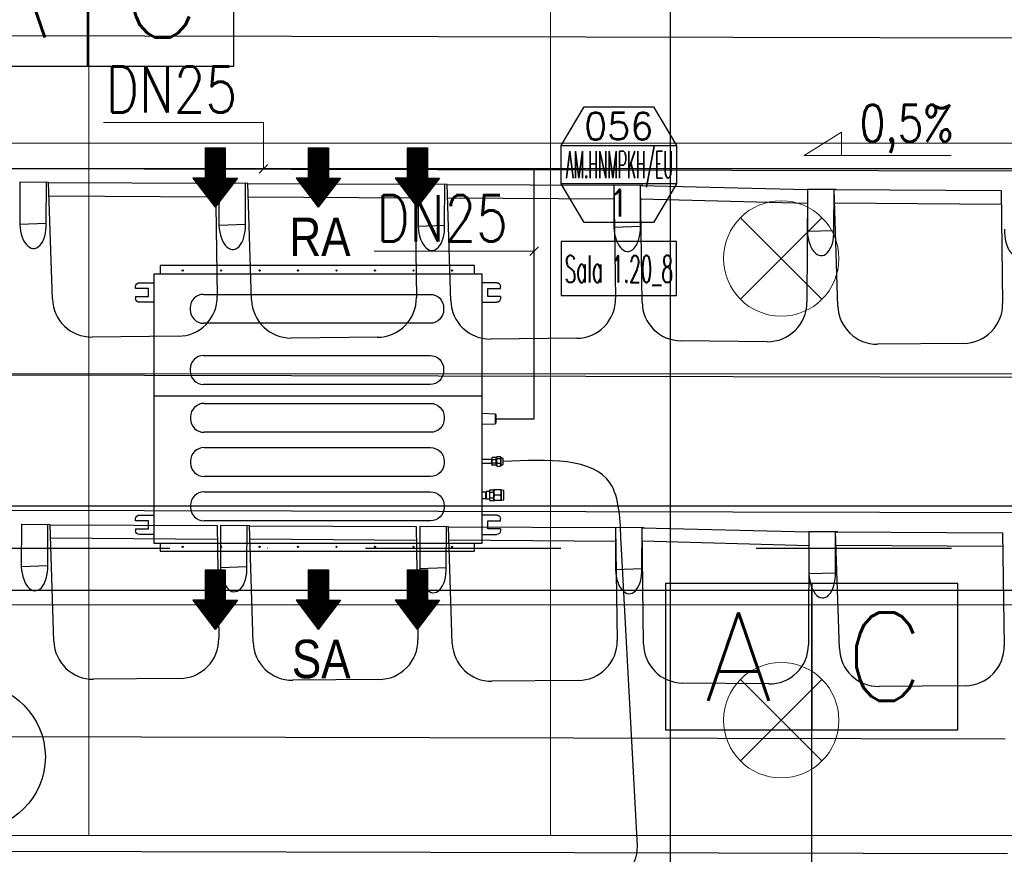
# Model space of a CAD drawing. Header units: millimetres. Extents: x -32221 to 212500, y 31663 to 93766.
# Tile 243 of 256: x 83692 to 86252, y 37946 to 40116. Entities that reach past the tile are written whole.
import ezdxf
from ezdxf.enums import TextEntityAlignment as Align

# ---------------------------------------------------------------- set-up
doc = ezdxf.new("R2010")
doc.units = ezdxf.units.MM
doc.linetypes.add('DASHDOTX2', pattern=[50.8, 25.4, -12.7, 0, -12.7])
for name, color, linetype in [('DVM_INDOOR', 104, 'Continuous'), ('DVM_INOUT_MARK', 3, 'Continuous'), ('DVM_INOUT_NAME', 7, 'Continuous'), ('DVM_PIPE', 3, 'Continuous'), ('DVM_PIPE_MARK', 6, 'Continuous'), ('osie', 250, 'Continuous'), ('Sciany', 250, 'Continuous'), ('skropliny', 5, 'Continuous'), ('Wyposazenie', 250, 'Continuous')]:
    doc.layers.add(name, color=color, linetype=linetype)
for name, color, linetype, lineweight in [('DVM_PMAT_MARK', 6, 'Continuous', 25), ('kasetony', 42, 'Continuous', 5), ('lampy', 30, 'Continuous', 9), ('opis', 250, 'Continuous', 15)]:
    doc.layers.add(name, color=color, linetype=linetype, lineweight=lineweight)
doc.styles.add('DVM_DEFAULT', font='romans.shx', dxfattribs={"bigfont": 'whgtxt.shx'})
doc.styles.get("Standard").update_dxf_attribs({"font": 'ARIALN.TTF'})

# ---------------------------------------------------------------- blocks, each defined once
blk = doc.blocks.new('INOUT_MARK')
at = {"layer": 'DVM_INOUT_MARK', "color": 0}
for p, q in [((-600, 1560), (600, 1560)), ((600, 1160), (-600, 1160))]:
    blk.add_line(p, q, dxfattribs=at)
blk.add_lwpolyline([(-360, 1960), (360, 1960), (600, 1560), (600, 1160), (360, 760), (-360, 760), (-600, 1160), (-600, 1560), (-360, 1960)], dxfattribs=at)
at = {"layer": 'DVM_INOUT_NAME'}
blk.add_lwpolyline([(-600, 0), (600, 0), (600, 560), (-600, 560)], close=True, dxfattribs=at)
at = {"layer": 'DVM_INOUT_MARK', "color": 0, "style": 'DVM_DEFAULT'}
for tag, p in [('CAP', (0, 1760)), ('NO', (0, 960))]:
    blk.add_attdef(tag, text='', height=280, dxfattribs=at).set_placement(p, align=Align.MIDDLE_CENTER)
for tag, width, p, p2 in [('MNAME', 0.53094, (-549, 1220), (563, 1220)), ('QTY', 0.517418, (710, 1220), (1089, 1220))]:
    blk.add_attdef(tag, text='', height=280, dxfattribs=dict(at, width=width)).set_placement(p, p2, align=Align.FIT)
at = {"layer": 'DVM_INOUT_NAME', "style": 'DVM_DEFAULT', "width": 1.097081}
blk.add_attdef('INAME', text='', height=280, dxfattribs=at).set_placement((-562, 134), (564, 134), align=Align.FIT)
blk = doc.blocks.new('PIPE_MARK_LG')
at = {"layer": 'DVM_PIPE_MARK', "color": 0}
for p, q in [((0, 190), (-380, 190)), ((-380, 190), (-380, -190)), ((380, 190), (0, 190)), ((0, 190), (0, -190)), ((0, -190), (0, 190)), ((380, -190), (380, 190)), ((-380, -190), (0, -190)), ((0, -190), (380, -190))]:
    blk.add_line(p, q, dxfattribs=at)
at = {"layer": 'DVM_PIPE_MARK', "color": 0, "style": 'DVM_DEFAULT'}
for tag, p in [('L', (-190, 0)), ('G', (190, 0))]:
    blk.add_attdef(tag, text='', height=230, dxfattribs=at).set_placement(p, align=Align.MIDDLE)
blk = doc.blocks.new('Direction')
at = {"layer": 'DVM_INDOOR', "color": 1}
for p, q in [((-35, 693.8), (35, 693.8)), ((-35, 693.8), (-35, 588.8)), ((35, 693.8), (35, 588.8)), ((-35, 588.8), (-77, 588.8)), ((-77, 588.8), (0, 487.3)), ((77, 588.8), (0, 487.3)), ((35, 588.8), (77, 588.8))]:
    blk.add_line(p, q, dxfattribs=at)
blk = doc.blocks.new('ID_D_G_D_1_T')
at = {"layer": 'DVM_INDOOR'}
h = blk.add_hatch(dxfattribs=at)
h.set_pattern_fill('ANSI31', color=1, scale=0.75)
h.set_pattern_definition([(45, (-97.4602, 125.541), (-1.683798, 1.683798), [])])
h.paths.add_polyline_path([(-265.5, 522.6), (-207.8, 598.7), (-239.3, 598.7), (-239.3, 677.4), (-291.8, 677.4), (-291.8, 598.7), (-323.3, 598.7)])
h = blk.add_hatch(dxfattribs=at)
h.set_pattern_fill('ANSI31', color=1, scale=0.75)
h.set_pattern_definition([(45, (2.5398, 125.541), (-1.683798, 1.683798), [])])
h.paths.add_polyline_path([(2.5, 522.6), (60.3, 598.7), (28.8, 598.7), (28.8, 677.4), (-23.7, 677.4), (-23.7, 598.7), (-55.2, 598.7)])
h = blk.add_hatch(dxfattribs=at)
h.set_pattern_fill('ANSI31', color=1, scale=0.75)
h.set_pattern_definition([(45, (102.5398, 125.541), (-1.683798, 1.683798), [])])
h.paths.add_polyline_path([(260.1, 522.6), (317.8, 598.7), (286.3, 598.7), (286.3, 677.4), (233.8, 677.4), (233.8, 598.7), (202.3, 598.7)])
h = blk.add_hatch(dxfattribs=at)
h.set_pattern_fill('ANSI31', color=1, scale=0.75)
h.set_pattern_definition([(45, (-97.4602, -971.7816), (-1.683798, 1.683798), [])])
h.paths.add_polyline_path([(-265.5, -574.8), (-207.8, -498.6), (-239.3, -498.6), (-239.3, -419.9), (-291.8, -419.9), (-291.8, -498.6), (-323.3, -498.6)])
h = blk.add_hatch(dxfattribs=at)
h.set_pattern_fill('ANSI31', color=1, scale=0.75)
h.set_pattern_definition([(45, (2.5398, -971.7816), (-1.683798, 1.683798), [])])
h.paths.add_polyline_path([(2.5, -574.8), (60.3, -498.6), (28.8, -498.6), (28.8, -419.9), (-23.7, -419.9), (-23.7, -498.6), (-55.2, -498.6)])
h = blk.add_hatch(dxfattribs=at)
h.set_pattern_fill('ANSI31', color=1, scale=0.75)
h.set_pattern_definition([(45, (102.5398, -971.7816), (-1.683798, 1.683798), [])])
h.paths.add_polyline_path([(260.1, -574.8), (317.8, -498.6), (286.3, -498.6), (286.3, -419.9), (233.8, -419.9), (233.8, -498.6), (202.3, -498.6)])
at = {"layer": 'DVM_INDOOR', "color": 0}
for p, q in [((409, 371), (-408.6, 371)), ((-408.6, 371), (-408.6, 349.2)), ((409, 349.2), (409, 371)), ((-424.9, 349.2), (-424.9, -350.8)), ((429, 349.2), (-424.9, 349.2)), ((429, 275.6), (429, 349.2)), ((-472.2, 311.1), (-472.2, 316.6)), ((-439.2, 311.1), (-472.2, 311.1)), ((-462.2, 326.6), (-424.9, 326.6)), ((-439.2, 291.1), (-439.2, 311.1)), ((466.4, 326.6), (429, 326.6)), ((443.3, 291.1), (443.3, 311.1)), ((443.3, 311.1), (476.4, 311.1)), ((476.4, 311.1), (476.4, 316.6)), ((-472.2, 291.1), (-472.2, 285.6)), ((-472.2, 291.1), (-439.2, 291.1)), ((-295.6, 296.3), (293.4, 296.3)), ((473.4, 291.1), (443.3, 291.1)), ((476.4, 291.1), (473.4, 291.1)), ((476.4, 291.1), (476.4, 285.6)), ((-424.9, 275.6), (-462.2, 275.6)), ((-330.7, 261.2), (-330.7, 256.2)), ((328.5, 261.2), (328.5, 256.2)), ((429, -350.8), (429, 275.6)), ((429, 275.6), (466.4, 275.6)), ((293.4, 221.1), (-295.6, 221.1)), ((-295.6, 137.3), (293.4, 137.3)), ((-330.7, 102.2), (-330.7, 97.2)), ((328.5, 102.2), (328.5, 97.2)), ((293.4, 62.1), (-295.6, 62.1)), ((429, 31.3), (-424.9, 31.3)), ((-294.4, 12.9), (294.6, 12.9)), ((-329.5, -22.2), (-329.5, -27.2)), ((329.8, -22.2), (329.8, -27.2)), ((462.8, -14.8), (429, -13.6)), ((462.8, -14.8), (462.8, -27.3)), ((463.8, -15.8), (463.8, -38.9)), ((429, -41.1), (462.8, -39.9)), ((462.8, -27.3), (462.8, -39.9)), ((294.6, -62.3), (-294.4, -62.3)), ((-294.4, -102.1), (294.6, -102.1)), ((466.8, -126), (465.4, -127.4)), ((465.4, -128.2), (465.4, -127.4)), ((467.6, -125.3), (475.7, -125.3)), ((477.9, -127.4), (476.5, -126)), ((483.4, -130.4), (477.9, -127.4)), ((477.9, -128.2), (477.9, -127.4)), ((-329.5, -137.2), (-329.5, -142.2)), ((329.8, -137.2), (329.8, -142.2)), ((453.4, -133.2), (429, -133)), ((429, -142.7), (453.4, -142.7)), ((429, -142.7), (453.4, -142.7)), ((453.4, -130.3), (453.4, -130.8)), ((453.4, -137.4), (453.4, -130.8)), ((453.4, -137.4), (453.4, -130.8)), ((453.4, -142.7), (453.4, -133.2)), ((453.4, -142.7), (453.4, -133.2)), ((453.4, -142.7), (453.4, -133.2)), ((453.4, -137.4), (453.4, -138.4)), ((453.4, -145), (453.4, -138.4)), ((453.4, -145), (453.4, -145.5)), ((465.4, -128.1), (454.7, -128.1)), ((454.7, -133), (465.4, -133)), ((465.4, -142.8), (454.7, -142.8)), ((465.4, -147.7), (454.7, -147.7)), ((465.4, -148.4), (465.4, -128.2)), ((465.4, -148.4), (466.8, -149.8)), ((467.6, -130.2), (475.7, -130.2)), ((467.6, -142.8), (475.7, -142.8)), ((467.6, -150.5), (475.7, -150.5)), ((476.5, -149.8), (477.9, -148.4)), ((477.9, -148.4), (477.9, -128.2)), ((477.9, -148.4), (483.4, -145.4)), ((483.4, -145.4), (483.4, -130.4)), ((294.6, -177.3), (-294.4, -177.3)), ((-294.4, -217.1), (294.6, -217.1)), ((438.3, -218), (429, -217.9)), ((440.3, -216.4), (438.3, -218)), ((438.3, -225.9), (438.3, -218)), ((438.3, -233.9), (438.3, -218)), ((438.3, -233.9), (438.3, -225.9)), ((448.6, -216.4), (440.3, -216.4)), ((440.3, -235.4), (440.3, -216.4)), ((448.6, -218.9), (448.6, -212)), ((448.6, -212), (458.6, -212)), ((458.6, -218.9), (448.6, -218.9)), ((448.6, -232.8), (448.6, -218.9)), ((458.6, -212), (458.6, -218.9)), ((458.9, -216.3), (458.6, -216.3)), ((458.6, -218.9), (458.6, -232.8)), ((459.4, -212.2), (458.9, -212.7)), ((458.9, -238.7), (458.9, -212.7)), ((476.3, -212.2), (461.5, -212.2)), ((476.3, -212.2), (461.5, -212.2)), ((476.3, -225.7), (461.5, -225.7)), ((478.9, -212.7), (478.4, -212.2)), ((484.9, -213.7), (478.9, -212.7)), ((478.9, -238.7), (478.9, -212.7)), ((484.9, -237.7), (484.9, -213.7)), ((-329.5, -252.2), (-329.5, -257.2)), ((329.8, -252.2), (329.8, -257.2)), ((429, -233.9), (438.3, -233.9)), ((429, -233.9), (438.3, -233.9)), ((438.3, -233.9), (440.3, -235.4)), ((440.3, -235.4), (448.6, -235.4)), ((448.6, -232.8), (458.6, -232.8)), ((448.6, -239.7), (448.6, -232.8)), ((448.6, -239.7), (458.6, -239.7)), ((458.6, -232.8), (458.6, -239.7)), ((458.6, -235.3), (458.9, -235.3)), ((458.9, -238.7), (459.4, -239.2)), ((476.3, -239.2), (461.5, -239.2)), ((478.4, -239.2), (478.9, -238.7)), ((478.9, -238.7), (484.9, -237.7)), ((-462.2, -277.2), (-424.9, -277.2)), ((466.4, -277.2), (429, -277.2)), ((-472.2, -292.7), (-472.2, -287.2)), ((-439.2, -292.7), (-472.2, -292.7)), ((-439.2, -312.7), (-439.2, -292.7)), ((294.6, -292.3), (-294.4, -292.3)), ((443.3, -312.7), (443.3, -292.7)), ((443.3, -292.7), (476.4, -292.7)), ((476.4, -292.7), (476.4, -287.2)), ((-472.2, -312.7), (-472.2, -318.2)), ((-472.2, -312.7), (-439.2, -312.7)), ((-424.9, -328.2), (-462.2, -328.2)), ((429, -328.2), (466.4, -328.2)), ((473.4, -312.7), (443.3, -312.7)), ((476.4, -312.7), (473.4, -312.7)), ((476.4, -312.7), (476.4, -318.2)), ((-424.9, -350.8), (429, -350.8)), ((-408.6, -350.8), (-408.6, -371)), ((409, -371), (409, -351.3)), ((-408.6, -371), (-408.1, -371)), ((-408.1, -371), (409, -371))]:
    blk.add_line(p, q, dxfattribs=at)
for centre in [(-349.9, 358.4), (-249.9, 358.4), (-149.9, 358.4), (-49.9, 358.4), (50.1, 358.4), (150.1, 358.4), (250.1, 358.4), (350.1, 358.4), (-349.9, -360), (-249.9, -360), (-149.9, -360), (-49.9, -360), (50.1, -360), (150.1, -360), (250.1, -360), (350.1, -360)]:
    blk.add_circle(centre, 1.6, dxfattribs=at)
at = {"layer": 'DVM_INDOOR', "color": 0, "extrusion": (0, 0, -1)}
for centre, radius, start, end in [((462.2, 316.6), 10, 0, 90), ((-466.4, 316.6), 10, 90, 180), ((462.2, 285.6), 10, 270, 0), ((-293.4, 261.2), 35.1, 90, 180), ((-466.4, 285.6), 10, 180, 270), ((-293.4, 256.2), 35.1, 180, 270), ((-293.4, 102.2), 35.1, 90, 180), ((-293.4, 97.2), 35.1, 180, 270), ((-294.6, -22.2), 35.1, 90, 180), ((-294.6, -27.2), 35.1, 180, 270), ((-294.6, -137.2), 35.1, 90, 180), ((-294.6, -142.2), 35.1, 180, 270), ((-294.6, -252.2), 35.1, 90, 180), ((462.2, -287.2), 10, 0, 90), ((-294.6, -257.2), 35.1, 180, 270), ((-466.4, -287.2), 10, 90, 180), ((462.2, -318.2), 10, 270, 0), ((-466.4, -318.2), 10, 180, 270), ((-409.5, -351.3), 0.5, 360, 90)]:
    blk.add_arc(centre, radius, start, end, dxfattribs=at)
at = {"layer": 'DVM_INDOOR', "color": 0}
for centre, radius, start, end in [((-295.6, 261.2), 35.1, 90, 180), ((-295.6, 256.2), 35.1, 180, 270), ((-295.6, 102.2), 35.1, 90, 180), ((-295.6, 97.2), 35.1, 180, 270), ((-294.4, -22.2), 35.1, 90, 180), ((462.8, -15.8), 1, 0, 88.2), ((-294.4, -27.2), 35.1, 180, 270), ((462.8, -38.9), 1, 271.8, 0), ((-294.4, -137.2), 35.1, 90, 180), ((-294.4, -142.2), 35.1, 180, 270), ((-294.4, -252.2), 35.1, 90, 180), ((-294.4, -257.2), 35.1, 180, 270)]:
    blk.add_arc(centre, radius, start, end, dxfattribs=at)
for points, knots in [([(467.6, -125.3), (466.6, -126.1), (465.9, -126.9), (465.9, -128.6), (466.6, -129.4), (467.6, -130.2)], [0, 0, 0, 0, 0.5, 0.5, 1, 1, 1, 1]), ([(475.7, -130.2), (476.7, -129.4), (477.4, -128.6), (477.4, -126.9), (476.7, -126.1), (475.7, -125.3)], [0, 0, 0, 0, 0.5, 0.5, 1, 1, 1, 1]), ([(454.7, -128.1), (454.7, -128.1), (454.6, -128.1), (454.4, -128.1), (454, -128.3), (453.7, -128.5), (453.6, -128.8), (453.5, -129.1), (453.4, -129.4), (453.4, -129.8), (453.4, -130.1), (453.4, -130.3)], [0, 0, 0, 0, 0.000013, 0.069041, 0.139275, 0.284826, 0.389711, 0.496275, 0.619531, 0.743075, 1, 1, 1, 1]), ([(453.4, -130.8), (453.4, -131), (453.4, -131.3), (453.4, -131.7), (453.5, -132), (453.6, -132.3), (453.8, -132.6), (454.1, -132.9), (454.4, -133), (454.6, -133), (454.7, -133), (454.7, -133)], [0, 0, 0, 0, 0.239182, 0.362776, 0.485496, 0.613466, 0.749358, 0.877858, 0.939112, 0.970034, 1, 1, 1, 1]), ([(454.7, -133), (454.7, -133), (454.6, -133), (454.4, -133.1), (454.1, -133.3), (453.8, -133.8), (453.6, -134.3), (453.5, -134.9), (453.4, -135.6), (453.4, -136.4), (453.4, -137), (453.4, -137.4)], [0, 0, 0, 0, 0.029886, 0.060825, 0.121941, 0.2487, 0.371948, 0.49607, 0.618809, 0.742992, 1, 1, 1, 1]), ([(453.4, -138.4), (453.4, -138.8), (453.4, -139.4), (453.4, -140.2), (453.5, -140.8), (453.6, -141.5), (453.8, -142.1), (454.1, -142.5), (454.4, -142.8), (454.6, -142.8), (454.7, -142.8), (454.7, -142.8)], [0, 0, 0, 0, 0.239, 0.36254, 0.485088, 0.61328, 0.74929, 0.877829, 0.939097, 0.970051, 1, 1, 1, 1]), ([(454.7, -142.8), (454.6, -142.8), (454.5, -142.8), (454.3, -142.9), (454, -143), (453.7, -143.3), (453.6, -143.5), (453.5, -143.8), (453.4, -144.1), (453.4, -144.5), (453.4, -144.8), (453.4, -145)], [0, 0, 0, 0, 0.033947, 0.069512, 0.139705, 0.28517, 0.390004, 0.496517, 0.619714, 0.743198, 1, 1, 1, 1]), ([(453.4, -145.5), (453.4, -145.7), (453.4, -146), (453.4, -146.4), (453.5, -146.7), (453.6, -147.1), (453.8, -147.4), (454.1, -147.6), (454.4, -147.7), (454.6, -147.7), (454.7, -147.7), (454.7, -147.7)], [0, 0, 0, 0, 0.239181, 0.362773, 0.485493, 0.613462, 0.749353, 0.877854, 0.939109, 0.970033, 1, 1, 1, 1]), ([(467.6, -130.2), (467.1, -131.2), (466.7, -132.2), (466.1, -134.3), (465.9, -135.4), (465.9, -138.7), (466.6, -140.8), (467.6, -142.8)], [0, 0, 0, 0, 0.25, 0.25, 0.5, 0.5, 1, 1, 1, 1]), ([(467.6, -142.8), (467.1, -143.4), (466.7, -144), (466.1, -145.3), (465.9, -146), (465.9, -148), (466.6, -149.3), (467.6, -150.5)], [0, 0, 0, 0, 0.25, 0.25, 0.5, 0.5, 1, 1, 1, 1]), ([(475.7, -142.8), (476.2, -141.8), (476.6, -140.8), (477.2, -138.7), (477.4, -137.6), (477.4, -134.3), (476.7, -132.2), (475.7, -130.2)], [0, 0, 0, 0, 0.25, 0.25, 0.5, 0.5, 1, 1, 1, 1]), ([(475.7, -150.5), (476.2, -149.9), (476.6, -149.3), (477.2, -148), (477.4, -147.3), (477.4, -145.3), (476.7, -144), (475.7, -142.8)], [0, 0, 0, 0, 0.25, 0.25, 0.5, 0.5, 1, 1, 1, 1]), ([(461.5, -212.2), (461.4, -212.2), (461.2, -212.2), (460.9, -212.2), (460.8, -212.2), (460.6, -212.2), (460.6, -212.2), (460.4, -212.2), (460.3, -212.2), (460.1, -212.2), (459.8, -212.2), (459.7, -212.2), (459.5, -212.2), (459.5, -212.2), (459.5, -212.2), (459.4, -212.2), (459.4, -212.2), (459.4, -212.2), (459.4, -212.2), (459.4, -212.2)], [0, 0, 0, 0, 0.125462, 0.125462, 0.250924, 0.250924, 0.313655, 0.313655, 0.376386, 0.501849, 0.501849, 0.752773, 0.752773, 0.878235, 0.878235, 0.940966, 0.972332, 0.972332, 1, 1, 1, 1]), ([(461.5, -225.7), (460.9, -224.7), (460.4, -223.6), (459.7, -221.4), (459.4, -220.2), (459.4, -216.6), (460.3, -214.4), (461.5, -212.2)], [0, 0, 0, 0, 0.25, 0.25, 0.5, 0.5, 1, 1, 1, 1]), ([(461.5, -239.2), (460.9, -238.2), (460.4, -237.1), (459.7, -234.9), (459.4, -233.7), (459.4, -230.1), (460.3, -227.9), (461.5, -225.7)], [0, 0, 0, 0, 0.25, 0.25, 0.5, 0.5, 1, 1, 1, 1]), ([(460.1, -212.2), (460.2, -212.2), (460.2, -212.2), (460.4, -212.2), (460.4, -212.2), (460.4, -212.2), (460.5, -212.2), (460.6, -212.2), (460.8, -212.2), (460.9, -212.2), (461.2, -212.2), (461.4, -212.2), (461.5, -212.2)], [0, 0, 0, 0, 0.181781, 0.181781, 0.249966, 0.249966, 0.318151, 0.454521, 0.454521, 0.72726, 0.72726, 1, 1, 1, 1]), ([(476.3, -225.7), (477, -224.7), (477.5, -223.6), (478.2, -221.4), (478.4, -220.2), (478.4, -216.6), (477.6, -214.4), (476.3, -212.2)], [0, 0, 0, 0, 0.25, 0.25, 0.5, 0.5, 1, 1, 1, 1]), ([(476.3, -212.2), (476.5, -212.2), (476.6, -212.2), (476.9, -212.2), (477.1, -212.2), (477.2, -212.2), (477.3, -212.2), (477.4, -212.2), (477.6, -212.2), (477.8, -212.2), (478, -212.2), (478.2, -212.2), (478.3, -212.2), (478.4, -212.2), (478.4, -212.2), (478.4, -212.2), (478.4, -212.2), (478.4, -212.2), (478.4, -212.2), (478.4, -212.2), (478.4, -212.2), (478.4, -212.2), (478.3, -212.2), (478.2, -212.2), (478, -212.2), (477.8, -212.2), (477.7, -212.2), (477.5, -212.2), (477.5, -212.2), (477.4, -212.2), (477.3, -212.2), (477.2, -212.2), (477.1, -212.2), (476.9, -212.2), (476.6, -212.2), (476.5, -212.2), (476.3, -212.2)], [0, 0, 0, 0, 0.0625, 0.0625, 0.125, 0.125, 0.15625, 0.15625, 0.1875, 0.25, 0.25, 0.375, 0.375, 0.4375, 0.4375, 0.46875, 0.484375, 0.484375, 0.5, 0.5, 0.5625, 0.5625, 0.625, 0.625, 0.75, 0.75, 0.8125, 0.8125, 0.828125, 0.828125, 0.84375, 0.875, 0.875, 0.9375, 0.9375, 1, 1, 1, 1]), ([(476.3, -239.2), (477, -238.2), (477.5, -237.1), (478.2, -234.9), (478.4, -233.7), (478.4, -230.1), (477.6, -227.9), (476.3, -225.7)], [0, 0, 0, 0, 0.25, 0.25, 0.5, 0.5, 1, 1, 1, 1]), ([(459.4, -239.2), (459.4, -239.2), (459.4, -239.2), (459.4, -239.2), (459.4, -239.2), (459.5, -239.2), (459.5, -239.2), (459.5, -239.2), (459.7, -239.2), (459.8, -239.2), (460.1, -239.2), (460.3, -239.2), (460.4, -239.2), (460.6, -239.2), (460.6, -239.2), (460.8, -239.2), (460.9, -239.2), (461.2, -239.2), (461.4, -239.2), (461.5, -239.2)], [0, 0, 0, 0, 0.027668, 0.027668, 0.059034, 0.121765, 0.121765, 0.247227, 0.247227, 0.498151, 0.498151, 0.623614, 0.686345, 0.686345, 0.749076, 0.749076, 0.874538, 0.874538, 1, 1, 1, 1]), ([(478.4, -239.2), (478.4, -239.2), (478.4, -239.2), (478.4, -239.2), (478.4, -239.2), (478.4, -239.2), (478.4, -239.2), (478.3, -239.2), (478.2, -239.2), (478, -239.2), (477.8, -239.2), (477.6, -239.2), (477.4, -239.2), (477.3, -239.2), (477.2, -239.2), (477.1, -239.2), (476.9, -239.2), (476.6, -239.2), (476.5, -239.2), (476.3, -239.2)], [0, 0, 0, 0, 0.027668, 0.027668, 0.059034, 0.121765, 0.121765, 0.247227, 0.247227, 0.498151, 0.498151, 0.623614, 0.686345, 0.686345, 0.749076, 0.749076, 0.874538, 0.874538, 1, 1, 1, 1])]:
    blk.add_open_spline(points, degree=3, knots=knots, dxfattribs=at)
for points in [[(467.6, -150.5), (467.3, -150.3), (467, -150), (466.8, -149.8)], [(476.5, -149.8), (476.3, -150), (476, -150.3), (475.7, -150.5)]]:
    blk.add_open_spline(points, degree=3, dxfattribs=at)
at = {"layer": 'DVM_INDOOR', "xscale": 0.75, "yscale": 0.75, "zscale": 0.75}
for p in [(-265.5, 157.1), (2.5, 157.1), (260.1, 157.1), (-265.5, -940.3), (2.5, -940.3), (260.1, -940.3)]:
    blk.add_blockref('Direction', p, dxfattribs=at)
at = {"layer": 'DVM_INDOOR', "color": 2}
for s, p in [('RA', (86.6, 365.9)), ('SA', (86.6, -731.4))]:
    blk.add_text(s, height=100, dxfattribs=at).set_placement(p, align=Align.BOTTOM_RIGHT)
blk = doc.blocks.new('PMAT_MARK')
at = {"layer": 'DVM_PMAT_MARK'}
blk.add_circle((0, 0), 190, dxfattribs=at)
at = {"layer": 'DVM_PMAT_MARK', "style": 'DVM_DEFAULT', "width": 0.8}
blk.add_attdef('$SYM', text='', height=210, dxfattribs=at).set_placement((0, 0), align=Align.MIDDLE)

msp = doc.modelspace()

# ---------------------------------------------------------------- linework, layer by layer
at = {"layer": 'DVM_PIPE'}
msp.add_lwpolyline([(83719.177, 37874.901), (85198.708, 37867.319, 0.41421356), (85298.708, 37967.319), (85256.144, 38755.896)], format="xyb", dxfattribs=at)
msp.add_spline([(85256.144, 38755.896), (85227.771, 38910.877), (84949.561, 38967.489)], degree=3, dxfattribs=at)
at = {"layer": 'DVM_PIPE_MARK'}
msp.add_line((85751.614, 37770.132), (85751.614, 38270.132), dxfattribs=at)
at = {"layer": 'kasetony'}
for p, q in [((83872.266, 39794.948), (83872.266, 40394.948)), ((83872.266, 40394.948), (83872.266, 39794.948)), ((85072.266, 39794.948), (85072.266, 40394.948)), ((85072.266, 40394.948), (85072.266, 39794.948)), ((82672.266, 39794.948), (83872.266, 39794.948)), ((83872.266, 39794.948), (82672.266, 39794.948)), ((83872.266, 39794.948), (85072.266, 39794.948)), ((83872.266, 39194.948), (83872.266, 39794.948)), ((83872.266, 39794.948), (83872.266, 39194.948)), ((85072.266, 39794.948), (83872.266, 39794.948)), ((85072.266, 39794.948), (86272.266, 39794.948)), ((85072.266, 39194.948), (85072.266, 39794.948)), ((85072.266, 39794.948), (85072.266, 39194.948)), ((86272.266, 39794.948), (85072.266, 39794.948)), ((82672.266, 39194.948), (83872.266, 39194.948)), ((83872.266, 39194.948), (82672.266, 39194.948)), ((83872.266, 39194.948), (85072.266, 39194.948)), ((83872.266, 38594.948), (83872.266, 39194.948)), ((83872.266, 39194.948), (83872.266, 38594.948)), ((85072.266, 39194.948), (83872.266, 39194.948)), ((85072.266, 39194.948), (86272.266, 39194.948)), ((85072.266, 38594.948), (85072.266, 39194.948)), ((85072.266, 39194.948), (85072.266, 38594.948)), ((86272.266, 39194.948), (85072.266, 39194.948)), ((82672.266, 38594.948), (83872.266, 38594.948)), ((83872.266, 38594.948), (82672.266, 38594.948)), ((83872.266, 38594.948), (85072.266, 38594.948)), ((83872.266, 37994.948), (83872.266, 38594.948)), ((83872.266, 38594.948), (83872.266, 37994.948)), ((85072.266, 38594.948), (83872.266, 38594.948)), ((85072.266, 38594.948), (86272.266, 38594.948)), ((85072.266, 37994.948), (85072.266, 38594.948)), ((85072.266, 38594.948), (85072.266, 37994.948)), ((86272.266, 38594.948), (85072.266, 38594.948)), ((82672.266, 37994.948), (83872.266, 37994.948)), ((83872.266, 37994.948), (82672.266, 37994.948)), ((83872.266, 37994.948), (85072.266, 37994.948)), ((85072.266, 37994.948), (83872.266, 37994.948)), ((85072.266, 37994.948), (86272.266, 37994.948)), ((86272.266, 37994.948), (85072.266, 37994.948))]:
    msp.add_line(p, q, dxfattribs=at)
at = {"layer": 'lampy'}
for p, q in [((85566.2, 39601.014), (85778.332, 39388.882)), ((85778.332, 39601.014), (85566.2, 39388.882)), ((85566.2, 38401.014), (85778.332, 38188.882)), ((85778.332, 38401.014), (85566.2, 38188.882))]:
    msp.add_line(p, q, dxfattribs=at)
for centre in [(85672.266, 39494.948), (85672.266, 38294.948)]:
    msp.add_circle(centre, 150, dxfattribs=at)
at = {"layer": 'opis'}
for p, q in [((83910.42, 39848.479), (84326.26, 39848.479)), ((84326.26, 39848.479), (84326.254, 39728.248)), ((85732.059, 39762.556), (85829.401, 39823.469)), ((85829.401, 39823.469), (85829.401, 39762.556)), ((85732.059, 39762.556), (86114.276, 39762.556)), ((84315.019, 39717.013), (84337.489, 39739.483)), ((85018.692, 39502.67), (85041.162, 39525.14)), ((84614.092, 39513.905), (85029.933, 39513.905))]:
    msp.add_line(p, q, dxfattribs=at)
at = {"layer": 'osie'}
for p, q in [((85384.008, 64401.551), (85384.008, 32871.067)), ((79510.926, 38851.817), (89343.3, 38851.817)), ((89313.593, 38631.817), (79510.527, 38631.817))]:
    msp.add_line(p, q, dxfattribs=at)
at = {"layer": 'osie', "linetype": 'DASHDOTX2', "ltscale": 20}
msp.add_line((79510.726, 38741.817), (89328.447, 38741.817), dxfattribs=at)
at = {"layer": 'Sciany'}
for p, q in [((86306.757, 39721.996), (79636.784, 39737.706)), ((86317.614, 38833.928), (79643.665, 38849.647)), ((86260.94, 37947.777), (79635.015, 37963.383))]:
    msp.add_line(p, q, dxfattribs=at)
at = {"layer": 'skropliny'}
for p, q in [((87382.764, 39728.096), (79783.935, 39728.49)), ((85029.957, 39078.096), (85029.91, 39728.23)), ((84929.957, 39078.096), (85029.957, 39078.096))]:
    msp.add_line(p, q, dxfattribs=at)
at = {"layer": 'Wyposazenie'}
for p, q in [((86311.66, 40067.695), (81109.704, 40079.947)), ((83692.838, 39693.005), (83692.683, 39584.297)), ((83692.838, 39693.005), (83692.683, 39584.297)), ((83762.005, 39692.656), (83692.838, 39693.005)), ((83767.666, 39692.627), (83692.838, 39693.005)), ((83761.469, 39586.52), (83762.005, 39692.656)), ((83761.469, 39586.52), (83762.005, 39692.656)), ((83767.666, 39692.627), (84201.683, 39690.436)), ((83777.454, 39389.748), (83767.666, 39692.627)), ((84201.683, 39690.436), (84205.987, 39396.617)), ((84210.749, 39690.39), (84210.594, 39581.682)), ((84210.749, 39690.39), (84210.594, 39581.682)), ((84279.916, 39690.04), (84210.749, 39690.39)), ((84285.577, 39690.012), (84210.749, 39690.39)), ((84279.38, 39583.905), (84279.916, 39690.04)), ((84279.38, 39583.905), (84279.916, 39690.04)), ((84285.577, 39690.012), (84719.594, 39687.82)), ((84295.365, 39387.132), (84285.577, 39690.012)), ((84719.594, 39687.82), (84723.898, 39394.001)), ((84728.66, 39687.774), (84728.505, 39579.066)), ((84728.66, 39687.774), (84728.505, 39579.066)), ((84797.827, 39687.425), (84728.66, 39687.774)), ((84803.488, 39687.396), (84728.66, 39687.774)), ((84797.291, 39581.289), (84797.827, 39687.425)), ((84797.291, 39581.289), (84797.827, 39687.425)), ((84803.488, 39687.396), (85237.505, 39685.204)), ((84813.276, 39384.517), (84803.488, 39687.396)), ((85237.505, 39685.204), (85237.35, 39576.497)), ((85237.505, 39685.204), (85237.35, 39576.497)), ((85237.505, 39685.204), (85241.809, 39391.386)), ((85306.672, 39684.855), (85237.505, 39685.204)), ((85312.334, 39684.827), (85237.505, 39685.204)), ((85306.136, 39578.719), (85306.672, 39684.855)), ((85306.136, 39578.719), (85306.672, 39684.855)), ((85306.672, 39684.855), (85740.566, 39674.312)), ((85310.63, 39381.843), (85306.672, 39684.855)), ((83768.946, 39658.205), (84202.201, 39655.075)), ((84286.857, 39655.59), (84720.112, 39652.46)), ((84804.768, 39652.974), (85238.023, 39649.844)), ((85740.566, 39674.312), (85739.216, 39380.465)), ((85740.566, 39674.312), (85740.412, 39565.604)), ((85740.566, 39674.312), (85740.412, 39565.604)), ((85809.734, 39673.963), (85740.566, 39674.312)), ((85815.395, 39673.934), (85740.566, 39674.312)), ((85809.198, 39567.827), (85809.734, 39673.963)), ((85809.198, 39567.827), (85809.734, 39673.963)), ((85809.734, 39673.963), (86243.751, 39671.771)), ((85819.521, 39371.083), (85809.734, 39673.963)), ((86243.751, 39671.771), (86248.055, 39377.952)), ((85307.289, 39650.415), (85740.404, 39638.948)), ((85811.014, 39639.541), (86244.269, 39636.41)), ((83692.683, 39584.297), (83761.469, 39586.52)), ((83692.683, 39584.297), (83761.469, 39586.52)), ((84210.594, 39581.682), (84279.38, 39583.905)), ((84210.594, 39581.682), (84279.38, 39583.905)), ((84728.505, 39579.066), (84797.291, 39581.289)), ((84728.505, 39579.066), (84797.291, 39581.289)), ((85237.35, 39576.497), (85306.136, 39578.719)), ((85237.35, 39576.497), (85306.136, 39578.719)), ((85740.412, 39565.604), (85809.198, 39567.827)), ((85740.412, 39565.604), (85809.198, 39567.827)), ((84104.711, 39292.892), (83880.576, 39290.823)), ((84622.621, 39290.277), (84398.487, 39288.207)), ((85140.532, 39287.661), (84916.398, 39285.591)), ((85635.962, 39278.708), (85411.829, 39280.952)), ((86146.778, 39274.227), (85922.644, 39272.158)), ((86311.905, 39185.547), (81110.163, 39197.799)), ((83696.807, 38803.432), (83696.653, 38694.724)), ((83696.807, 38803.432), (83696.653, 38694.724)), ((83765.974, 38803.082), (83696.807, 38803.432)), ((83771.636, 38803.054), (83696.807, 38803.432)), ((83765.438, 38696.947), (83765.974, 38803.082)), ((83765.438, 38696.947), (83765.974, 38803.082)), ((83771.636, 38803.054), (84205.652, 38800.862)), ((83781.423, 38500.174), (83771.636, 38803.054)), ((84205.652, 38800.862), (84209.957, 38507.043)), ((84214.718, 38800.816), (84214.564, 38692.108)), ((84214.718, 38800.816), (84214.564, 38692.108)), ((84283.885, 38800.467), (84214.718, 38800.816)), ((84289.547, 38800.438), (84214.718, 38800.816)), ((84283.349, 38694.331), (84283.885, 38800.467)), ((84283.349, 38694.331), (84283.885, 38800.467)), ((84289.547, 38800.438), (84723.563, 38798.246)), ((84299.334, 38497.559), (84289.547, 38800.438)), ((84723.563, 38798.246), (84727.867, 38504.428)), ((84732.629, 38798.201), (84732.474, 38689.493)), ((84732.629, 38798.201), (84732.474, 38689.493)), ((84801.796, 38797.851), (84732.629, 38798.201)), ((84807.457, 38797.823), (84732.629, 38798.201)), ((84801.26, 38691.716), (84801.796, 38797.851)), ((84801.26, 38691.716), (84801.796, 38797.851)), ((84807.457, 38797.823), (85241.474, 38795.631)), ((84817.245, 38494.943), (84807.457, 38797.823)), ((85241.474, 38795.631), (85241.32, 38686.923)), ((85241.474, 38795.631), (85241.32, 38686.923)), ((85241.474, 38795.631), (85245.778, 38501.812)), ((85310.642, 38795.282), (85241.474, 38795.631)), ((85316.303, 38795.253), (85241.474, 38795.631)), ((85310.106, 38689.146), (85310.642, 38795.282)), ((85310.106, 38689.146), (85310.642, 38795.282)), ((85310.642, 38795.282), (85744.536, 38784.738)), ((85314.599, 38492.27), (85310.642, 38795.282)), ((85744.536, 38784.738), (85743.185, 38490.891)), ((85744.536, 38784.738), (85744.381, 38676.031)), ((85744.536, 38784.738), (85744.381, 38676.031)), ((85813.703, 38784.389), (85744.536, 38784.738)), ((85819.364, 38784.361), (85744.536, 38784.738)), ((85813.167, 38678.253), (85813.703, 38784.389)), ((85813.167, 38678.253), (85813.703, 38784.389)), ((85813.703, 38784.389), (86247.72, 38782.197)), ((85823.491, 38481.51), (85813.703, 38784.389)), ((83772.915, 38768.632), (84206.17, 38765.502)), ((84290.826, 38766.016), (84724.081, 38762.886)), ((84808.737, 38763.401), (85241.992, 38760.271)), ((85311.259, 38760.841), (85744.373, 38749.375)), ((86247.72, 38782.197), (86252.024, 38488.379)), ((85814.983, 38749.967), (86248.238, 38746.837)), ((83696.653, 38694.724), (83765.438, 38696.947)), ((83696.653, 38694.724), (83765.438, 38696.947)), ((84214.564, 38692.108), (84283.349, 38694.331)), ((84214.564, 38692.108), (84283.349, 38694.331)), ((84732.474, 38689.493), (84801.26, 38691.716)), ((84732.474, 38689.493), (84801.26, 38691.716)), ((85241.32, 38686.923), (85310.106, 38689.146)), ((85241.32, 38686.923), (85310.106, 38689.146)), ((85744.381, 38676.031), (85813.167, 38678.253)), ((85744.381, 38676.031), (85813.167, 38678.253)), ((84108.68, 38403.319), (83884.545, 38401.249)), ((84626.591, 38400.703), (84402.456, 38398.633)), ((85144.502, 38398.088), (84920.367, 38396.018)), ((85639.931, 38389.135), (85415.799, 38391.378)), ((86150.747, 38384.654), (85926.613, 38382.584)), ((86254.655, 38245.663), (81107.949, 38257.785))]:
    msp.add_line(p, q, dxfattribs=at)
for centre, start, end in [((83879.632, 39393.05), 181.850846, 270.529054), ((84103.767, 39395.119), 270.529054, 0.839276), ((84397.543, 39390.434), 181.850846, 270.529054), ((84621.678, 39392.504), 270.529054, 0.839276), ((84915.454, 39387.819), 181.850846, 270.529054), ((85139.588, 39389.888), 270.529054, 0.839276), ((85412.853, 39383.178), 180.748252, 269.42646), ((85636.985, 39380.935), 269.42646, 359.736681), ((86145.834, 39376.455), 270.529054, 0.839276), ((85921.7, 39374.385), 181.850846, 270.529054), ((84107.736, 38505.546), 270.529054, 0.839276), ((84625.647, 38502.93), 270.529054, 0.839276), ((85143.558, 38500.315), 270.529054, 0.839276), ((83883.601, 38503.476), 181.850846, 270.529054), ((84401.512, 38500.861), 181.850846, 270.529054), ((84919.423, 38498.245), 181.850846, 270.529054), ((85416.822, 38493.605), 180.748252, 269.42646), ((85640.955, 38491.361), 269.42646, 359.736681), ((85925.669, 38484.811), 181.850846, 270.529054), ((86149.803, 38486.881), 270.529054, 0.839276)]:
    msp.add_arc(centre, 102.232, start, end, dxfattribs=at)
for centre in [(83727.076, 39585.409), (83727.076, 39585.409), (84244.987, 39582.793), (84244.987, 39582.793), (84762.898, 39580.178), (84762.898, 39580.178), (85271.743, 39577.608), (85271.743, 39577.608), (85774.805, 39566.715), (85774.805, 39566.715), (86287.055, 39564.129), (83731.046, 38695.835), (83731.046, 38695.835), (84248.956, 38693.22), (84248.956, 38693.22), (84766.867, 38690.604), (84766.867, 38690.604), (85275.713, 38688.034), (85275.713, 38688.034), (85778.774, 38677.142), (85778.774, 38677.142)]:
    msp.add_ellipse(centre, major_axis=(-2.082, 64.439), ratio=0.53373009, start_param=1.44454642, end_param=4.71238898, dxfattribs=at)

# ---------------------------------------------------------------- block references
at = {"layer": 'DVM_INDOOR', "rotation": 359.9999999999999}
msp.add_blockref('ID_D_G_D_1_T', (84466.156, 39105.421), dxfattribs=at)
at = {"layer": 'DVM_INOUT_MARK'}
ref = msp.add_blockref('INOUT_MARK', (85249.886, 39398.854), dxfattribs=dict(at, xscale=0.25, yscale=0.25, zscale=0.25))
ref.add_attrib('CAP', '056', dxfattribs={"color": 0, "height": 70, "style": 'DVM_DEFAULT'}).set_placement((85249.886, 39838.854), align=Align.MIDDLE_CENTER)
ref.add_attrib('MNAME', 'AM.HNMPKH/EU', dxfattribs={"color": 0, "height": 70, "style": 'DVM_DEFAULT', "width": 0.343035}).set_placement((85112.687, 39703.892), (85390.545, 39703.892), align=Align.FIT)
ref.add_attrib('NO', '1', dxfattribs={"color": 0, "height": 70, "style": 'DVM_DEFAULT'}).set_placement((85249.886, 39638.854), align=Align.MIDDLE_CENTER)
ref.add_attrib('INAME', 'Sala 1.20_8', dxfattribs={"layer": 'DVM_INOUT_NAME', "height": 70, "style": 'DVM_DEFAULT', "width": 0.426643}).set_placement((85109.426, 39432.359), (85391.01, 39432.359), align=Align.FIT)
at = {"layer": 'DVM_PIPE_MARK'}
ref = msp.add_blockref('PIPE_MARK_LG', (83869.177, 40184.509), dxfattribs=at)
ref.add_attrib('L', 'A', dxfattribs={"color": 4, "height": 230, "style": 'DVM_DEFAULT'}).set_placement((83679.177, 40184.509), align=Align.MIDDLE)
ref.add_attrib('G', 'C', dxfattribs={"color": 3, "height": 230, "style": 'DVM_DEFAULT'}).set_placement((84059.177, 40184.509), align=Align.MIDDLE)
ref = msp.add_blockref('PIPE_MARK_LG', (85751.614, 38460.132), dxfattribs=at)
ref.add_attrib('L', 'A', dxfattribs={"color": 4, "height": 230, "style": 'DVM_DEFAULT'}).set_placement((85561.614, 38460.132), align=Align.MIDDLE)
ref.add_attrib('G', 'C', dxfattribs={"color": 3, "height": 230, "style": 'DVM_DEFAULT'}).set_placement((85941.614, 38460.132), align=Align.MIDDLE)
at = {"layer": 'DVM_PMAT_MARK'}
ref = msp.add_blockref('PMAT_MARK', (83569.177, 38199.509), dxfattribs=at)
ref.add_attrib('$SYM', 'S1', dxfattribs={"color": 6, "height": 210, "style": 'DVM_DEFAULT', "width": 0.8}).set_placement((83569.177, 38199.509), align=Align.MIDDLE)

# ---------------------------------------------------------------- texts
at = {"layer": 'opis', "attachment_point": 1}
for s, insert, char_height, width in [('\\Fromans|c238;\\W0.8;DN25', (83916.272, 39994.098), 120, 248.87938), ('{\\Fromans|c238;\\W0.8;0,5%}', (85876.795, 39894.473), 96, 746.63813), ('\\Fromans|c238;\\W0.8;DN25', (84619.945, 39659.524), 120, 248.87938)]:
    msp.add_mtext(s, dxfattribs=dict(at, insert=insert, char_height=char_height, width=width))

doc.saveas('drawing.dxf')
